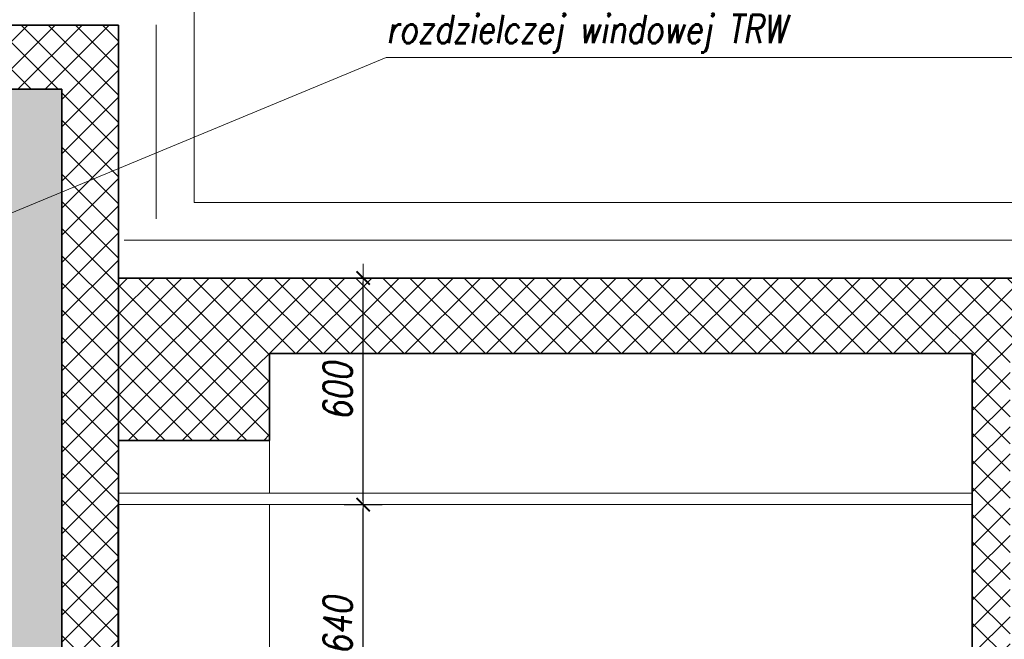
# Model space of a CAD drawing. Header units: millimetres. Extents: x 558 to 31258, y -5755 to 11028.
# Tile 53 of 58: x 29053 to 29314, y 10431 to 10595. Entities that reach past the tile are written whole.
import ezdxf
from ezdxf.enums import TextEntityAlignment as Align

# ---------------------------------------------------------------- set-up
doc = ezdxf.new("R2010")
doc.units = ezdxf.units.MM
for name, color, linetype, lineweight in [('K_Grube', 4, 'Continuous', 35), ('K_Grube_projektowane', 10, 'Continuous', 40), ('K_Kreskowanie', 8, 'Continuous', 5), ('K_Opis_zmienny', 2, 'Continuous', 13), ('K_Widokowe', 6, 'Continuous', 13), ('K_Wyburzenia', 8, 'Continuous', 5), ('K_Wymiarowanie', 84, 'Continuous', 13)]:
    doc.layers.add(name, color=color, linetype=linetype, lineweight=lineweight)
doc.styles.add('Zwykły 50', font='romans.shx', dxfattribs={"width": 0.8, "oblique": 10, "height": 7.5})
doc.linetypes.add('GRADZINOWANIE', pattern='A,0.00254,-2.54,[134,ltypeshp.shx,S=2.54,R=0,X=-2.54,Y=0],-5.08,[134,ltypeshp.shx,S=2.54,R=180,X=2.54,Y=0],-2.54', length=10.16254)
doc.dimstyles.new('Skala_50', dxfattribs={"dimtxt": 7.5, "dimasz": 1, "dimexe": 1.25, "dimexo": 0.625, "dimgap": 3, "dimtad": 1, "dimdec": 1, "dimlfac": 10, "dimrnd": 0.5, "dimdsep": 46, "dimtxsty": 'Zwykły 50', "dimblk": 'Wymiar', "dimcen": 2.5, "dimse1": 1, "dimse2": 1, "dimazin": 0, "dimtfac": 1, "dimtdec": 1, "dimtix": 1, "dimtmove": 0, "dimatfit": 3, "dimfxl": 1, "dimtfill": 1, "dimarcsym": 0})
pattern_1 = [(45, (-181.491, 0), (-3.59210245, 3.59210245), []), (135, (-181.491, 0), (-3.59210245, -3.59210245), [])]

# ---------------------------------------------------------------- blocks, each defined once
blk = doc.blocks.new('Wymiar')
for p, q in [((0, -5), (0, 5)), ((-3.75, 0), (3.75, 0))]:
    blk.add_line(p, q)
at = {"const_width": 0.5}
blk.add_lwpolyline([(-1.77, -1.77), (1.77, 1.77)], dxfattribs=at)
blk = doc.blocks.new('*D822')
at = {"layer": 'Defpoints', "color": 0}
for p in [(29020.09, 10577), (29064.52, 10577), (29069.52, 10180)]:
    blk.add_point(p, dxfattribs=at)
at = {"layer": 'K_Wymiarowanie', "color": 0, "lineweight": -2, "ltscale": 5}
blk.add_line((29020.09, 10181), (29020.09, 10576), dxfattribs=at)
at = {"layer": 'K_Wymiarowanie', "color": 0, "linetype": 'ByBlock', "lineweight": -2}
for p, rotation in [((29020.09, 10577), 90), ((29020.09, 10180), 270)]:
    blk.add_blockref('Wymiar', p, dxfattribs=dict(at, rotation=rotation))
at = {"layer": 'K_Wymiarowanie', "color": 0, "ltscale": 5, "insert": (29013.34, 10331.35), "char_height": 7.5, "attachment_point": 5, "rotation": 90, "style": 'Zwykły 50', "bg_fill": 3, "box_fill_scale": 1.1, "bg_fill_color": 256, "bg_fill_true_color": 13158600, "bg_fill_transparency": 0}
blk.add_mtext('3970', dxfattribs=at)
blk = doc.blocks.new('*D833')
at = {"layer": 'Defpoints', "color": 0}
for p in [(29128.46, 10467), (29144.28, 10467), (29079.52, 10403)]:
    blk.add_point(p, dxfattribs=at)
at = {"layer": 'K_Wymiarowanie', "color": 0, "lineweight": -2, "ltscale": 5}
blk.add_line((29144.28, 10404), (29144.28, 10466), dxfattribs=at)
at = {"layer": 'K_Wymiarowanie', "color": 0, "linetype": 'ByBlock', "lineweight": -2}
for p, rotation in [((29144.28, 10467), 90), ((29144.28, 10403), 270)]:
    blk.add_blockref('Wymiar', p, dxfattribs=dict(at, rotation=rotation))
at = {"layer": 'K_Wymiarowanie', "color": 0, "ltscale": 5, "insert": (29137.53, 10435), "char_height": 7.5, "attachment_point": 5, "rotation": 90, "style": 'Zwykły 50', "bg_fill": 3, "box_fill_scale": 1.1, "bg_fill_color": 256, "bg_fill_true_color": 13158600, "bg_fill_transparency": 0}
blk.add_mtext('640', dxfattribs=at)
blk = doc.blocks.new('*D834')
at = {"layer": 'Defpoints', "color": 0}
for p in [(29126.09, 10527), (29144.28, 10527), (29128.46, 10467)]:
    blk.add_point(p, dxfattribs=at)
at = {"layer": 'K_Wymiarowanie', "color": 0, "lineweight": -2, "ltscale": 5}
blk.add_line((29144.28, 10468), (29144.28, 10526), dxfattribs=at)
at = {"layer": 'K_Wymiarowanie', "color": 0, "linetype": 'ByBlock', "lineweight": -2}
for p, rotation in [((29144.28, 10527), 90), ((29144.28, 10467), 270)]:
    blk.add_blockref('Wymiar', p, dxfattribs=dict(at, rotation=rotation))
at = {"layer": 'K_Wymiarowanie', "color": 0, "ltscale": 5, "insert": (29137.53, 10497), "char_height": 7.5, "attachment_point": 5, "rotation": 90, "style": 'Zwykły 50', "bg_fill": 3, "box_fill_scale": 1.1, "bg_fill_color": 256, "bg_fill_true_color": 13158600, "bg_fill_transparency": 0}
blk.add_mtext('600', dxfattribs=at)

msp = doc.modelspace()

# ---------------------------------------------------------------- hatches: boundary and pattern name
at = {"layer": 'K_Kreskowanie', "ltscale": 5}
h = msp.add_hatch(dxfattribs=at)
h.set_pattern_fill('ANSI37', color=256, scale=1.6)
h.set_pattern_definition(pattern_1)
h.paths.add_polyline_path([(29079.52, 9197.004), (29069.52, 9197.004), (29069.52, 9192.004), (29064.52, 9191.879), (29064.52, 9097.004), (28832.52, 9097.004), (28832.52, 10577.004), (29064.52, 10577.004), (29064.52, 10403.004), (29079.52, 10403.004), (29079.52, 10594.004), (28817.52, 10594.004), (28817.52, 9077.004), (29079.52, 9077.004), (29079.52, 9197.004)], is_closed=False)
h = msp.add_hatch(dxfattribs=at)
h.set_pattern_fill('ANSI37', color=256, scale=1.6)
h.set_pattern_definition(pattern_1)
h.paths.add_polyline_path([(29116.52, 9802.004), (29405.52, 9802.004), (29405.52, 9830.004), (29325.52, 9830.004), (29325.52, 10156.004), (29405.52, 10156.004), (29405.52, 10180.004), (29315.52, 10180.004), (29315.52, 10507.004), (29405.52, 10507.004), (29405.52, 10527.004), (29079.52, 10527.004), (29079.52, 10484.004), (29119.52, 10484.004), (29119.52, 10507.004), (29305.52, 10507.004), (29305.52, 10180.004), (29079.52, 10180.004), (29079.52, 10137.004), (29119.52, 10137.004), (29119.52, 10156.004), (29315.52, 10156.004), (29315.52, 9830.004), (29079.52, 9830.004), (29079.52, 9787.004), (29116.52, 9787.004), (29116.52, 9802.004)], is_closed=False)
at = {"layer": 'K_Wyburzenia'}
h = msp.add_hatch(dxfattribs=at)
h.set_pattern_fill('AR-CONC', color=256, scale=0.05)
h.set_pattern_definition([(50, (21592.657, 12065.275), (9.1092334, -0.796954), [0.9525, -10.4775]), (355, (21592.657, 12065.275), (-1.762171, 9.552842), [0.762, -8.382029]), (100.45144, (21593.416, 12065.209), (7.347062, 8.755888), [0.8095, -8.904512]), (46.1842, (21592.657, 12067.815), (13.553952, -2.102116), [1.42875, -15.71625]), (96.63556, (21593.787, 12067.64), (11.870207, 12.371306), [1.21425, -13.35678]), (351.18415, (21592.657, 12067.815), (11.870207, 12.371306), [1.142998, -12.572987]), (21, (21593.927, 12067.18), (7.5807196, -5.11326), [0.9525, -10.4775]), (326, (21593.927, 12067.18), (3.090101, 9.209398), [0.762, -8.382]), (71.45145, (21594.559, 12066.754), (10.670821, 4.096138), [0.8095, -8.904497]), (37.5, (21592.6573, 12065.2752), (0.1544302, 4.227752), [0, -8.2804, 0, -8.509, 0, -8.41375]), (7.5, (21592.6573, 12065.275), (3.340983, 5.0090287), [0, -4.8514, 0, -8.0899, 0, -3.20675]), (327.5, (21589.8252, 12065.2752), (6.7795298, -0.2864372), [0, -3.175, 0, -9.906, 0, -13.1445]), (317.5, (21588.555, 12065.275), (7.406459, 1.2713246), [0, -4.1275, 0, -6.5786, 0, -9.3345])])
h.paths.add_polyline_path([(28832.52, 10577.004), (28832.52, 9097.004), (29064.52, 9097.004), (29064.52, 10577.004), (28832.52, 10577.004)], is_closed=False)

# ---------------------------------------------------------------- linework, layer by layer
at = {"layer": 'K_Grube', "ltscale": 5}
for p, q in [((28817.52, 10594.004), (29079.52, 10594.004)), ((29079.52, 10467.004), (29079.52, 10594.004)), ((28832.52, 10577.004), (29064.52, 10577.004)), ((29064.52, 10403.004), (29064.52, 10577.004)), ((29405.52, 10527.004), (29079.52, 10527.004)), ((29119.52, 10484.004), (29119.52, 10507.004)), ((29305.52, 10507.004), (29119.52, 10507.004)), ((29305.52, 10180.004), (29305.52, 10507.004)), ((29119.52, 10484.004), (29079.52, 10484.004))]:
    msp.add_line(p, q, dxfattribs=at)
at = {"layer": 'K_Grube_projektowane'}
msp.add_line((29079.52, 10403.004), (29079.52, 10467.004), dxfattribs=at)
at = {"layer": 'K_Kreskowanie', "ltscale": 5}
for p in [(29099.52, 10614.004), (29405.52, 10547.004)]:
    msp.add_line(p, (29099.52, 10547.004), dxfattribs=at)
at = {"layer": 'K_Kreskowanie', "linetype": 'GRADZINOWANIE', "ltscale": 0.8}
for p, q in [((29089.52, 10594.056), (29089.52, 10542.68)), ((29405.52, 10537.004), (29081.033, 10537.004))]:
    msp.add_line(p, q, dxfattribs=at)
at = {"layer": 'K_Opis_zmienny'}
for q in [(28990.164, 10518.873), (29363.767, 10585.447)]:
    msp.add_line((29150.403, 10585.447), q, dxfattribs=at)
at = {"layer": 'K_Widokowe', "ltscale": 5}
for p, q in [((29119.52, 10484.004), (29119.52, 10470.004)), ((29305.52, 10470.004), (29079.52, 10470.004)), ((29305.52, 10467.004), (29079.52, 10467.004))]:
    msp.add_line(p, q, dxfattribs=at)
at = {"layer": 'K_Widokowe', "color": 10, "ltscale": 5}
msp.add_line((29119.52, 10467.004), (29119.52, 10290.004), dxfattribs=at)

# ---------------------------------------------------------------- texts
at = {"layer": 'K_Opis_zmienny', "style": 'Zwykły 50', "oblique": 10, "width": 0.8}
msp.add_text('rozdzielczej windowej TRW', height=7.5, dxfattribs=at).set_placement((29150.403, 10592.947), align=Align.MIDDLE_LEFT)

# ---------------------------------------------------------------- next in the draw order: dimensions: what is measured, and where the dimension line sits
at = {"layer": 'K_Wymiarowanie', "ltscale": 5}
dim = msp.add_linear_dim(base=(29020.089, 10577.004), p1=(29069.52, 10180.004), p2=(29064.52, 10577.004), angle=90, dimstyle='Skala_50', override={"dimtmove": 1}, dxfattribs=at)
dim.commit()
dim.dimension.update_dxf_attribs({"geometry": '*D822', "text_midpoint": (29020.089, 10331.348), "dimtype": 160})
dim = msp.add_linear_dim(base=(29144.282, 10467.004), p1=(29079.52, 10403.004), p2=(29128.457, 10467.004), angle=90, dimstyle='Skala_50', override={"dimtmove": 1}, dxfattribs=at)
dim.commit()
dim.dimension.update_dxf_attribs({"geometry": '*D833', "text_midpoint": (29137.532, 10435.004)})

# ---------------------------------------------------------------- next in the draw order: dimensions: what is measured, and where the dimension line sits
dim = msp.add_linear_dim(base=(29144.282, 10527.004), p1=(29128.457, 10467.004), p2=(29126.095, 10527.004), angle=90, dimstyle='Skala_50', override={"dimtmove": 1}, dxfattribs=at)
dim.commit()
dim.dimension.update_dxf_attribs({"geometry": '*D834', "text_midpoint": (29137.532, 10497.004)})

doc.saveas('drawing.dxf')
